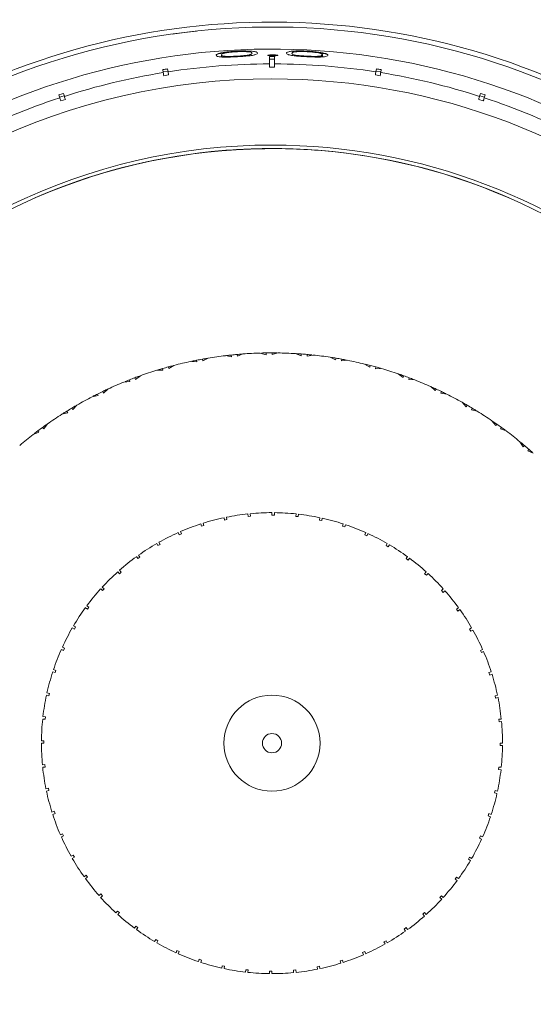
# Model space of a CAD drawing. Header units: inches. Extents: x -4.2 to 22.3, y -10.2 to 17.4.
# Tile 14 of 121: x 5 to 6, y -7.6 to -5.6. Entities that reach past the tile are written whole.
import ezdxf

# ---------------------------------------------------------------- set-up
doc = ezdxf.new("R2010")
doc.units = ezdxf.units.IN
doc.header["$MEASUREMENT"] = 0

msp = doc.modelspace()

# ---------------------------------------------------------------- linework, layer by layer
at = {"color": 7, "linetype": 'Continuous', "lineweight": 15}
for p, q in [((5.3303, -5.6543), (5.3048, -5.6577)), ((5.3303, -5.6543), (5.3549, -5.6515)), ((5.4063, -5.7017), (5.4063, -5.7004)), ((5.4373, -5.7043), (5.4373, -5.7031)), ((5.4641, -5.702), (5.4641, -5.7002)), ((5.5047, -5.7039), (5.5047, -5.7188)), ((5.5147, -5.7089), (5.5047, -5.7089)), ((5.5113, -5.7023), (5.5113, -5.7005)), ((5.5147, -5.7188), (5.5147, -5.7039)), ((5.5815, -5.7042), (5.5815, -5.7031)), ((5.6055, -5.7048), (5.6083, -5.7044)), ((5.6083, -5.7044), (5.6083, -5.7028)), ((5.6131, -5.7017), (5.6131, -5.7004)), ((5.286, -5.7306), (5.2869, -5.7368)), ((5.2968, -5.7352), (5.2958, -5.729)), ((5.5147, -5.7253), (5.5047, -5.7253)), ((5.7236, -5.729), (5.7226, -5.7352)), ((5.7325, -5.7368), (5.7335, -5.7306)), ((5.2966, -5.7339), (5.2867, -5.7355)), ((5.2978, -5.7416), (5.288, -5.7431)), ((5.7315, -5.7431), (5.7216, -5.7416)), ((5.7327, -5.7355), (5.7228, -5.7339)), ((5.0727, -5.7826), (5.0747, -5.7885)), ((5.0838, -5.7842), (5.0743, -5.7873)), ((5.0862, -5.7916), (5.0767, -5.7947)), ((5.0842, -5.7854), (5.0822, -5.7795)), ((5.9428, -5.7947), (5.9333, -5.7916)), ((5.9372, -5.7795), (5.9353, -5.7854)), ((5.9452, -5.7873), (5.9356, -5.7842)), ((5.9448, -5.7885), (5.9467, -5.7826)), ((5.5047, -5.8924), (5.5047, -5.8928)), ((5.5147, -5.8924), (5.5147, -5.8928)), ((5.3849, -5.8988), (5.3849, -5.8992)), ((5.6345, -5.8988), (5.6345, -5.8992)), ((5.0235, -5.9936), (5.0236, -5.994)), ((5.996, -5.9936), (5.9958, -5.994)), ((5.4142, -6.317), (5.4264, -6.3193)), ((5.4263, -6.3157), (5.4264, -6.3193)), ((5.4381, -6.3145), (5.4387, -6.3181)), ((5.4502, -6.3135), (5.4387, -6.3181)), ((5.4858, -6.3117), (5.4977, -6.315)), ((5.4979, -6.3114), (5.4977, -6.315)), ((5.5098, -6.3113), (5.5101, -6.3149)), ((5.522, -6.3114), (5.5101, -6.3149)), ((5.5576, -6.3127), (5.5692, -6.3171)), ((5.5697, -6.3136), (5.5692, -6.3171)), ((5.5815, -6.3145), (5.5815, -6.3181)), ((5.5936, -6.3157), (5.5815, -6.3181)), ((5.3087, -6.337), (5.2982, -6.3435)), ((5.3434, -6.3288), (5.3557, -6.3299)), ((5.3553, -6.3263), (5.3557, -6.3299)), ((5.367, -6.3241), (5.3679, -6.3276)), ((5.3789, -6.3221), (5.3679, -6.3276)), ((5.629, -6.3202), (5.6401, -6.3257)), ((5.641, -6.3221), (5.6401, -6.3257)), ((5.6527, -6.3242), (5.6523, -6.3278)), ((5.6646, -6.3264), (5.6523, -6.3278)), ((5.6994, -6.3341), (5.71, -6.3405)), ((5.7112, -6.3371), (5.71, -6.3405)), ((5.2739, -6.3468), (5.2863, -6.3469)), ((5.2856, -6.3433), (5.2863, -6.3469)), ((5.297, -6.3401), (5.2982, -6.3435)), ((5.7227, -6.3402), (5.7219, -6.3437)), ((5.7343, -6.3435), (5.7219, -6.3437)), ((5.7683, -6.3543), (5.7783, -6.3616)), ((5.2064, -6.371), (5.2187, -6.37)), ((5.2176, -6.3665), (5.2187, -6.37)), ((5.2287, -6.3623), (5.2302, -6.3656)), ((5.2401, -6.3581), (5.2302, -6.3656)), ((5.7798, -6.3583), (5.7783, -6.3616)), ((5.7909, -6.3624), (5.7899, -6.3658)), ((5.8023, -6.3667), (5.7899, -6.3658)), ((5.152, -6.3957), (5.1534, -6.399)), ((5.1627, -6.3905), (5.1645, -6.3936)), ((5.1737, -6.3853), (5.1645, -6.3936)), ((5.8351, -6.3805), (5.8444, -6.3887)), ((5.8462, -6.3855), (5.8444, -6.3887)), ((5.8569, -6.3906), (5.8556, -6.3939)), ((5.8678, -6.3959), (5.8556, -6.3939)), ((5.1412, -6.4012), (5.1534, -6.399)), ((5.8993, -6.4126), (5.9079, -6.4216)), ((5.0791, -6.4371), (5.091, -6.4339)), ((5.0893, -6.4307), (5.091, -6.4339)), ((5.0995, -6.4245), (5.1016, -6.4274)), ((5.11, -6.4183), (5.1016, -6.4274)), ((5.9099, -6.4186), (5.9079, -6.4216)), ((5.9201, -6.4246), (5.9185, -6.4278)), ((5.9305, -6.4309), (5.9185, -6.4278)), ((5.0495, -6.457), (5.0419, -6.4668)), ((5.9604, -6.4503), (5.9681, -6.46)), ((5.9704, -6.4572), (5.9681, -6.46)), ((5.0204, -6.4784), (5.032, -6.4741)), ((5.03, -6.4711), (5.032, -6.4741)), ((5.0396, -6.464), (5.0419, -6.4668)), ((5.98, -6.4642), (5.9781, -6.4672)), ((5.9898, -6.4714), (5.9781, -6.4672)), ((6.0178, -6.4934), (6.0246, -6.5037)), ((6.0271, -6.5012), (6.0246, -6.5037)), ((6.0362, -6.5089), (6.034, -6.5118)), ((6.0452, -6.517), (6.034, -6.5118)), ((5.5097, -6.6438), (5.5097, -6.6388)), ((5.5147, -6.6388), (5.5147, -6.6438)), ((5.3685, -6.6604), (5.37, -6.6651)), ((5.4125, -6.654), (5.4115, -6.6491)), ((5.4125, -6.654), (5.4174, -6.653)), ((5.4164, -6.6481), (5.4174, -6.653)), ((5.4608, -6.6464), (5.4603, -6.6414)), ((5.4608, -6.6464), (5.4658, -6.6458)), ((5.4653, -6.6409), (5.4658, -6.6458)), ((5.5586, -6.6464), (5.5591, -6.6414)), ((5.5586, -6.6464), (5.5636, -6.6469)), ((5.5641, -6.6419), (5.5636, -6.6469)), ((5.6069, -6.654), (5.6079, -6.6491)), ((5.6069, -6.654), (5.6118, -6.6551)), ((5.6128, -6.6502), (5.6118, -6.6551)), ((5.3196, -6.6842), (5.3175, -6.6797)), ((5.3221, -6.6776), (5.3241, -6.6822)), ((5.3652, -6.6667), (5.3637, -6.6619)), ((5.3652, -6.6667), (5.37, -6.6651)), ((5.6542, -6.6667), (5.6557, -6.6619)), ((5.6542, -6.6667), (5.6589, -6.6682)), ((5.6605, -6.6635), (5.6589, -6.6682)), ((5.6999, -6.6842), (5.7019, -6.6797)), ((5.2778, -6.6996), (5.2803, -6.7039)), ((5.3196, -6.6842), (5.3241, -6.6822)), ((5.6999, -6.6842), (5.7044, -6.6863)), ((5.7065, -6.6817), (5.7044, -6.6863)), ((5.276, -6.7064), (5.2735, -6.7021)), ((5.276, -6.7064), (5.2803, -6.7039)), ((5.7435, -6.7064), (5.746, -6.7021)), ((5.7435, -6.7064), (5.7478, -6.7089)), ((5.7503, -6.7046), (5.7478, -6.7089)), ((5.2349, -6.7331), (5.232, -6.729)), ((5.2349, -6.7331), (5.239, -6.7301)), ((5.236, -6.7261), (5.239, -6.7301)), ((5.7845, -6.7331), (5.7874, -6.729)), ((5.7845, -6.7331), (5.7885, -6.736)), ((5.7915, -6.732), (5.7885, -6.736)), ((5.1969, -6.7639), (5.1935, -6.7602)), ((5.1969, -6.7639), (5.2006, -6.7605)), ((5.1973, -6.7568), (5.2006, -6.7605)), ((5.8225, -6.7639), (5.8259, -6.7602)), ((5.8225, -6.7639), (5.8262, -6.7672)), ((5.8296, -6.7635), (5.8262, -6.7672)), ((5.1623, -6.7985), (5.1586, -6.7951)), ((5.1619, -6.7914), (5.1656, -6.7948)), ((5.1623, -6.7985), (5.1656, -6.7948)), ((5.8571, -6.7985), (5.8608, -6.7951)), ((5.8571, -6.7985), (5.8605, -6.8022)), ((5.8642, -6.7989), (5.8605, -6.8022)), ((5.1315, -6.8365), (5.1275, -6.8336)), ((5.1304, -6.8295), (5.1344, -6.8325)), ((5.1315, -6.8365), (5.1344, -6.8325)), ((5.8879, -6.8365), (5.892, -6.8336)), ((5.8879, -6.8365), (5.8909, -6.8406)), ((5.8949, -6.8376), (5.8909, -6.8406)), ((5.1048, -6.8776), (5.1005, -6.8751)), ((5.103, -6.8707), (5.1073, -6.8732)), ((5.1048, -6.8776), (5.1073, -6.8732)), ((5.9146, -6.8776), (5.9189, -6.8751)), ((5.9146, -6.8776), (5.9171, -6.8819)), ((5.9214, -6.8794), (5.9171, -6.8819)), ((5.0826, -6.9212), (5.0781, -6.9191)), ((5.0801, -6.9146), (5.0847, -6.9166)), ((5.0826, -6.9212), (5.0847, -6.9166)), ((5.9368, -6.9212), (5.9414, -6.9191)), ((5.9368, -6.9212), (5.9388, -6.9257)), ((5.9434, -6.9237), (5.9388, -6.9257)), ((5.0619, -6.9605), (5.0666, -6.9621)), ((5.0651, -6.9668), (5.0666, -6.9621)), ((5.0651, -6.9668), (5.0603, -6.9653)), ((5.9543, -6.9668), (5.9591, -6.9653)), ((5.9543, -6.9668), (5.9559, -6.9716)), ((5.9606, -6.9701), (5.9559, -6.9716)), ((5.0524, -7.0141), (5.0475, -7.0131)), ((5.0486, -7.0082), (5.0535, -7.0092)), ((5.0524, -7.0141), (5.0535, -7.0092)), ((5.967, -7.0141), (5.9719, -7.0131)), ((5.967, -7.0141), (5.968, -7.019)), ((5.9729, -7.018), (5.968, -7.019)), ((5.0448, -7.0624), (5.0398, -7.0619)), ((5.0403, -7.0569), (5.0453, -7.0575)), ((5.0448, -7.0624), (5.0453, -7.0575)), ((5.9746, -7.0624), (5.9796, -7.0619)), ((5.9746, -7.0624), (5.9752, -7.0674)), ((5.9801, -7.0669), (5.9752, -7.0674)), ((5.0372, -7.1063), (5.0422, -7.1063)), ((5.0422, -7.1113), (5.0372, -7.1113)), ((5.9772, -7.1113), (5.9822, -7.1113)), ((5.9822, -7.1163), (5.9772, -7.1163)), ((5.0393, -7.1557), (5.0442, -7.1552)), ((5.0448, -7.1602), (5.0398, -7.1607)), ((5.0448, -7.1602), (5.0442, -7.1552)), ((5.9746, -7.1602), (5.9741, -7.1651)), ((5.9746, -7.1602), (5.9796, -7.1607)), ((5.9791, -7.1657), (5.9741, -7.1651)), ((5.0465, -7.2046), (5.0514, -7.2036)), ((5.0524, -7.2085), (5.0514, -7.2036)), ((5.0524, -7.2085), (5.0475, -7.2095)), ((5.967, -7.2085), (5.966, -7.2134)), ((5.9708, -7.2144), (5.966, -7.2134)), ((5.967, -7.2085), (5.9719, -7.2095)), ((5.0588, -7.2526), (5.0635, -7.251)), ((5.0651, -7.2558), (5.0603, -7.2573)), ((5.0651, -7.2558), (5.0635, -7.251)), ((5.9543, -7.2558), (5.9528, -7.2605)), ((5.9575, -7.2621), (5.9528, -7.2605)), ((5.9543, -7.2558), (5.9591, -7.2573)), ((5.0761, -7.2989), (5.0806, -7.2969)), ((5.0826, -7.3015), (5.0781, -7.3035)), ((5.0826, -7.3015), (5.0806, -7.2969)), ((5.9368, -7.3015), (5.9348, -7.306)), ((5.9393, -7.308), (5.9348, -7.306)), ((5.9368, -7.3015), (5.9414, -7.3035)), ((5.098, -7.3432), (5.1023, -7.3407)), ((5.1048, -7.3451), (5.1005, -7.3476)), ((5.1048, -7.3451), (5.1023, -7.3407)), ((5.9146, -7.3451), (5.9121, -7.3494)), ((5.9146, -7.3451), (5.9189, -7.3476)), ((5.9164, -7.3519), (5.9121, -7.3494)), ((5.1245, -7.385), (5.1286, -7.382)), ((5.1315, -7.3861), (5.1275, -7.389)), ((5.1315, -7.3861), (5.1286, -7.382)), ((5.8879, -7.3861), (5.885, -7.3901)), ((5.8879, -7.3861), (5.892, -7.389)), ((5.889, -7.3931), (5.885, -7.3901)), ((5.1552, -7.4237), (5.1589, -7.4204)), ((5.1623, -7.4241), (5.1586, -7.4275)), ((5.1623, -7.4241), (5.1589, -7.4204)), ((5.8571, -7.4241), (5.8538, -7.4278)), ((5.8571, -7.4241), (5.8608, -7.4275)), ((5.8575, -7.4312), (5.8538, -7.4278)), ((5.1898, -7.4591), (5.1932, -7.4554)), ((5.1969, -7.4587), (5.1932, -7.4554)), ((5.1969, -7.4587), (5.1935, -7.4624)), ((5.8225, -7.4587), (5.8188, -7.4621)), ((5.8221, -7.4658), (5.8188, -7.4621)), ((5.8225, -7.4587), (5.8259, -7.4624)), ((5.228, -7.4906), (5.2309, -7.4866)), ((5.2349, -7.4895), (5.2309, -7.4866)), ((5.2349, -7.4895), (5.232, -7.4936)), ((5.7845, -7.4895), (5.7805, -7.4925)), ((5.7834, -7.4965), (5.7805, -7.4925)), ((5.7845, -7.4895), (5.7874, -7.4936)), ((5.2691, -7.518), (5.2716, -7.5137)), ((5.276, -7.5162), (5.2716, -7.5137)), ((5.276, -7.5162), (5.2735, -7.5205)), ((5.7435, -7.5162), (5.7391, -7.5187)), ((5.7416, -7.523), (5.7391, -7.5187)), ((5.7435, -7.5162), (5.746, -7.5205)), ((5.313, -7.5409), (5.315, -7.5364)), ((5.3196, -7.5384), (5.315, -7.5364)), ((5.3196, -7.5384), (5.3175, -7.543)), ((5.6999, -7.5384), (5.6953, -7.5404)), ((5.6973, -7.545), (5.6953, -7.5404)), ((5.6999, -7.5384), (5.7019, -7.543)), ((5.359, -7.5591), (5.3605, -7.5544)), ((5.3652, -7.5559), (5.3605, -7.5544)), ((5.3652, -7.5559), (5.3637, -7.5607)), ((5.4066, -7.5724), (5.4076, -7.5675)), ((5.4125, -7.5686), (5.4076, -7.5675)), ((5.4125, -7.5686), (5.4115, -7.5735)), ((5.6069, -7.5686), (5.602, -7.5696)), ((5.6069, -7.5686), (5.6079, -7.5735)), ((5.6542, -7.5559), (5.6494, -7.5575)), ((5.651, -7.5622), (5.6494, -7.5575)), ((5.6542, -7.5559), (5.6557, -7.5607)), ((5.4554, -7.5807), (5.4559, -7.5757)), ((5.4608, -7.5762), (5.4559, -7.5757)), ((5.4608, -7.5762), (5.4603, -7.5812)), ((5.5047, -7.5838), (5.5047, -7.5788)), ((5.5097, -7.5788), (5.5097, -7.5838)), ((5.5586, -7.5762), (5.5536, -7.5768)), ((5.5541, -7.5817), (5.5536, -7.5768)), ((5.5586, -7.5762), (5.5591, -7.5812)), ((5.6031, -7.5745), (5.602, -7.5696))]:
    msp.add_line(p, q, dxfattribs=at)
for radius in [0.0985, 0.0197]:
    msp.add_circle((5.5097, -7.1113), radius, dxfattribs=at)
for radius, start, end in [(2.63, 303.3735, 224.0523), (1.9375, 94.8853, 145.1147), (1.9375, 34.8853, 85.1147), (1.7505, 95.4034, 144.5966), (1.7505, 35.4034, 84.5966), (1.478, 0, 193.5877), (1.468, 270, 193.5325), (1.4228, 270, 193.377), (1.3925, 90.2057, 98.7943), (1.3925, 81.2057, 89.7943), (1.3925, 99.2057, 107.7943), (1.3925, 72.2057, 80.7943), (1.3925, 108.2057, 116.7943), (1.3925, 63.2057, 71.7943), (1.226, 90, 194.0433), (1.226, 202.791, 90), (1.2185, 202.818, 101.821), (1.2189, 90.2351, 95.8777), (1.2189, 89.7649, 90.2351), (1.2189, 84.1223, 89.7649), (1.2189, 95.8777, 113.5108), (1.2189, 66.4892, 84.1223), (1.2185, 101.821, 194.0163), (0.8, 96.855, 99.4079), (0.8, 95.9858, 96.6817), (0.8, 95.1342, 95.9858), (0.8, 94.4383, 95.1342), (0.8, 91.7121, 94.265), (0.8, 90.8429, 91.5389), (0.8, 89.9914, 90.8429), (0.8, 89.2954, 89.9914), (0.8, 86.5693, 89.1222), (0.8, 85.7001, 86.396), (0.8, 84.8485, 85.7001), (0.8, 84.1526, 84.8485), (0.8, 81.4264, 83.9793), (0.8, 101.9978, 104.5508), (0.8, 101.1286, 101.8246), (0.8, 100.2771, 101.1286), (0.8, 99.5812, 100.2771), (0.8, 80.5572, 81.2531), (0.8, 79.7057, 80.5572), (0.8, 79.0097, 79.7057), (0.8, 76.2835, 78.8365), (0.8, 75.4144, 76.1103), (0.8, 74.5628, 75.4144), (0.8, 107.1407, 109.6936), (0.8, 106.2715, 106.9674), (0.8, 105.4199, 106.2715), (0.8, 104.724, 105.4199), (0.8, 73.8669, 74.5628), (0.8, 71.1407, 73.6936), (0.8, 70.2715, 70.9674), (0.8, 112.2835, 114.8365), (0.8, 111.4144, 112.1103), (0.8, 110.5628, 111.4144), (0.8, 109.8669, 110.5628), (0.8, 69.4199, 70.2715), (0.8, 68.724, 69.4199), (0.8, 65.9978, 68.5508), (0.8, 116.5572, 117.2531), (0.8, 115.7057, 116.5572), (0.8, 115.0097, 115.7057), (0.8, 65.1286, 65.8246), (0.8, 64.2771, 65.1286), (0.8, 63.5812, 64.2771), (0.8, 60.855, 63.4079), (0.8, 117.4264, 119.9793), (0.8, 59.9858, 60.6817), (0.8, 122.5693, 125.1222), (0.8, 121.7001, 122.396), (0.8, 120.8485, 121.7001), (0.8, 120.1526, 120.8485), (0.8, 59.1342, 59.9858), (0.8, 58.4383, 59.1342), (0.8, 55.7121, 58.265), (0.8, 125.2954, 125.9914), (0.8, 54.8429, 55.5389), (0.8, 53.9914, 54.8429), (0.8, 127.7121, 130.265), (0.8, 126.8429, 127.5389), (0.8, 125.9914, 126.8429), (0.8, 53.2954, 53.9914), (0.8, 50.5693, 53.1222), (0.8, 49.7001, 50.396), (0.8, 48.8485, 49.7001), (0.8, 48.1526, 48.8485), (0.4725, 90, 95.3937), (0.4725, 84, 89.3937), (0.4725, 102, 107.3937), (0.4725, 96, 101.3937), (0.4725, 78, 83.3937), (0.4725, 72, 77.3937), (0.4725, 114, 119.3937), (0.4725, 108, 113.3937), (0.4725, 66, 71.3937), (0.4725, 60, 65.3937), (0.4725, 120, 125.3937), (0.4725, 54, 59.3937), (0.4725, 126, 131.3937), (0.4725, 48, 53.3937), (0.4725, 132, 137.3937), (0.4725, 42, 47.3937), (0.4725, 138, 143.3937), (0.4725, 36, 41.3937), (0.4725, 144, 149.3937), (0.4725, 30, 35.3937), (0.4725, 150, 155.3937), (0.4725, 24, 29.3937), (0.4725, 156, 161.3937), (0.4725, 18, 23.3937), (0.4725, 162, 167.3937), (0.4725, 12, 17.3937), (0.4725, 168, 173.3937), (0.4725, 6, 11.3937), (0.4725, 174, 179.3937), (0.4725, 0, 5.3937), (1.478, 203.1108, 0), (0.4725, 180, 185.3937), (0.4725, 354, 359.3937), (0.4725, 186, 191.3937), (0.4725, 348, 353.3937), (0.4725, 192, 197.3937), (0.4725, 342, 347.3937), (0.4725, 198, 203.3937), (0.4725, 336, 341.3937), (0.4725, 204, 209.3937), (0.4725, 330, 335.3937), (0.4725, 210, 215.3937), (0.4725, 324, 329.3937), (0.4725, 216, 221.3937), (0.4725, 318, 323.3937), (0.4725, 222, 227.3937), (0.4725, 312, 317.3937), (0.4725, 228, 233.3937), (0.4725, 306, 311.3937), (0.4725, 234, 239.3937), (0.4725, 300, 305.3937), (0.4725, 240, 245.3937), (0.4725, 294, 299.3937), (0.4725, 246, 251.3937), (0.4725, 288, 293.3937), (0.4725, 252, 257.3937), (0.4725, 282, 287.3937), (0.4725, 258, 263.3937), (0.4725, 264, 269.3937), (0.4725, 270, 275.3937), (0.4725, 276, 281.3937)]:
    msp.add_arc((5.5097, -7.1113), radius, start, end, dxfattribs=at)
at = {"color": 8, "linetype": 'Continuous', "lineweight": 15}
for radius, start, end in [(2.6042, 303.5207, 223.891), (1.3616, 90, 193.1497), (1.3616, 203.6329, 90)]:
    msp.add_arc((5.5097, -7.1113), radius, start, end, dxfattribs=at)
at = {"color": 7, "linetype": 'Continuous', "lineweight": 15}
for centre, major_axis, start_param, end_param in [((5.5097, -7.1222), (0, 1.4183), 6.27966, 6.286711), ((5.5114, -7.122), (-0.2205, 1.3922), 6.279638, 6.286733), ((5.508, -7.122), (0.2205, 1.3922), 6.279638, 6.286733), ((5.513, -7.1216), (-0.4356, 1.3405), 6.279638, 6.286733), ((5.5064, -7.1216), (0.4356, 1.3405), 6.279638, 6.286733)]:
    msp.add_ellipse(centre, major_axis=major_axis, ratio=0.999971, start_param=start_param, end_param=end_param, dxfattribs=at)
for points, knots in [([(5.3951, -5.7013), (5.3955, -5.7002), (5.3959, -5.6986), (5.406, -5.696), (5.4164, -5.6945), (5.4271, -5.6934), (5.4342, -5.693), (5.4369, -5.6928)], [0, 0, 0, 0, 0.421432, 0.60776, 0.756655, 0.90569, 1, 1, 1, 1]), ([(5.3951, -5.7017), (5.3957, -5.7004), (5.3965, -5.6988), (5.4069, -5.6972), (5.4113, -5.6969), (5.4129, -5.6968)], [0, 0, 0, 0, 0.715919, 0.896053, 1, 1, 1, 1]), ([(5.4369, -5.7043), (5.4327, -5.7045), (5.4242, -5.7049), (5.4131, -5.705), (5.4037, -5.7047), (5.3958, -5.7036), (5.3954, -5.7022), (5.3951, -5.7013)], [0, 0, 0, 0, 0.145301, 0.291372, 0.430549, 0.640677, 1, 1, 1, 1]), ([(5.4063, -5.7017), (5.4056, -5.7027), (5.4048, -5.7039), (5.413, -5.7048), (5.414, -5.7049)], [0, 0, 0, 0, 0.879154, 1, 1, 1, 1]), ([(5.4373, -5.6939), (5.4341, -5.6941), (5.4276, -5.6945), (5.4193, -5.6955), (5.4122, -5.6967), (5.4067, -5.6985), (5.4065, -5.6997), (5.4063, -5.7004)], [0, 0, 0, 0, 0.14067, 0.281992, 0.423355, 0.631545, 1, 1, 1, 1]), ([(5.4063, -5.7004), (5.4065, -5.7014), (5.4067, -5.7027), (5.4163, -5.7036), (5.4252, -5.7036), (5.4329, -5.7033), (5.4367, -5.7032), (5.4373, -5.7031)], [0, 0, 0, 0, 0.492988, 0.660496, 0.829474, 0.975104, 1, 1, 1, 1]), ([(5.4369, -5.6928), (5.4413, -5.6926), (5.4502, -5.6923), (5.4616, -5.6925), (5.4713, -5.6932), (5.4792, -5.6947), (5.4797, -5.6961), (5.4801, -5.697)], [0, 0, 0, 0, 0.14959, 0.299859, 0.440798, 0.660656, 1, 1, 1, 1]), ([(5.4801, -5.697), (5.4797, -5.698), (5.4791, -5.6994), (5.4702, -5.7014), (5.46, -5.7027), (5.448, -5.7037), (5.4401, -5.7041), (5.4369, -5.7043)], [0, 0, 0, 0, 0.38125, 0.555518, 0.731165, 0.891605, 1, 1, 1, 1]), ([(5.4688, -5.6973), (5.4687, -5.6968), (5.4684, -5.6958), (5.4646, -5.6946), (5.4579, -5.6938), (5.4494, -5.6935), (5.4419, -5.6937), (5.438, -5.6939), (5.4373, -5.6939)], [0, 0, 0, 0, 0.252946, 0.50746, 0.666689, 0.827456, 0.971159, 1, 1, 1, 1]), ([(5.4373, -5.7031), (5.441, -5.7029), (5.4479, -5.7025), (5.4562, -5.7016), (5.4613, -5.7009), (5.4633, -5.7004), (5.4641, -5.7002)], [0, 0, 0, 0, 0.300711, 0.560546, 0.820025, 1, 1, 1, 1]), ([(5.4641, -5.7002), (5.4649, -5.6999), (5.4666, -5.6994), (5.4684, -5.6984), (5.4687, -5.6977), (5.4688, -5.6973)], [0, 0, 0, 0, 0.250494, 0.501064, 1, 1, 1, 1]), ([(5.5009, -5.7014), (5.501, -5.7013), (5.5013, -5.701), (5.5039, -5.7007), (5.5069, -5.7005), (5.5096, -5.7005), (5.511, -5.7005), (5.5113, -5.7005)], [0, 0, 0, 0, 0.263863, 0.511658, 0.733124, 0.948033, 1, 1, 1, 1]), ([(5.5113, -5.7023), (5.51, -5.7023), (5.5073, -5.7022), (5.5041, -5.702), (5.5019, -5.7018), (5.501, -5.7016), (5.5009, -5.7014), (5.5009, -5.7014)], [0, 0, 0, 0, 0.241398, 0.485748, 0.69487, 0.892086, 1, 1, 1, 1]), ([(5.5113, -5.7005), (5.5127, -5.7005), (5.5153, -5.7005), (5.5186, -5.7007), (5.5209, -5.701), (5.5216, -5.7012), (5.5217, -5.7014), (5.5217, -5.7014)], [0, 0, 0, 0, 0.2437476, 0.4906952, 0.7011297, 0.9228824, 1, 1, 1, 1]), ([(5.5217, -5.7014), (5.5216, -5.7015), (5.5213, -5.7018), (5.5191, -5.702), (5.5162, -5.7022), (5.5134, -5.7023), (5.5118, -5.7023), (5.5113, -5.7023)], [0, 0, 0, 0, 0.240258, 0.4832, 0.700189, 0.915478, 1, 1, 1, 1]), ([(5.5394, -5.697), (5.5397, -5.6959), (5.5401, -5.6944), (5.5502, -5.6928), (5.5606, -5.6923), (5.5713, -5.6923), (5.5784, -5.6926), (5.5812, -5.6927)], [0, 0, 0, 0, 0.421594, 0.607967, 0.756534, 0.905242, 1, 1, 1, 1]), ([(5.5812, -5.7042), (5.5769, -5.704), (5.5684, -5.7035), (5.5573, -5.7025), (5.5479, -5.7013), (5.5401, -5.6994), (5.5396, -5.6979), (5.5394, -5.697)], [0, 0, 0, 0, 0.145116, 0.291011, 0.429849, 0.640052, 1, 1, 1, 1]), ([(5.5815, -5.6939), (5.5783, -5.6938), (5.5719, -5.6935), (5.5635, -5.6937), (5.5564, -5.6942), (5.5509, -5.6954), (5.5507, -5.6965), (5.5506, -5.6973)], [0, 0, 0, 0, 0.140535, 0.281728, 0.422875, 0.631025, 1, 1, 1, 1]), ([(5.5506, -5.6973), (5.5507, -5.6983), (5.551, -5.6996), (5.5606, -5.7014), (5.5694, -5.7023), (5.5771, -5.7029), (5.581, -5.7031), (5.5815, -5.7031)], [0, 0, 0, 0, 0.4931076, 0.6605842, 0.8295399, 0.9749548, 1, 1, 1, 1]), ([(5.5812, -5.6927), (5.5856, -5.693), (5.5944, -5.6936), (5.6058, -5.6949), (5.6155, -5.6966), (5.6234, -5.6989), (5.624, -5.7004), (5.6243, -5.7013)], [0, 0, 0, 0, 0.149741, 0.300153, 0.441371, 0.66137, 1, 1, 1, 1]), ([(5.6243, -5.7013), (5.6239, -5.7023), (5.6233, -5.7036), (5.6144, -5.7047), (5.6042, -5.705), (5.5922, -5.7047), (5.5843, -5.7044), (5.5812, -5.7042)], [0, 0, 0, 0, 0.381105, 0.555654, 0.731586, 0.892198, 1, 1, 1, 1]), ([(5.6131, -5.7004), (5.6129, -5.6999), (5.6126, -5.6989), (5.6088, -5.6973), (5.6021, -5.6958), (5.5936, -5.6947), (5.5861, -5.6941), (5.5822, -5.6939), (5.5815, -5.6939)], [0, 0, 0, 0, 0.252877, 0.507326, 0.666726, 0.827661, 0.971571, 1, 1, 1, 1]), ([(5.5815, -5.7031), (5.5852, -5.7033), (5.5921, -5.7035), (5.6005, -5.7035), (5.6056, -5.7033), (5.6075, -5.703), (5.6083, -5.7028)], [0, 0, 0, 0, 0.30056, 0.560544, 0.820368, 1, 1, 1, 1]), ([(5.6071, -5.697), (5.6104, -5.6973), (5.624, -5.6985), (5.6242, -5.7003), (5.6243, -5.7017)], [0, 0, 0, 0, 0.242246, 1, 1, 1, 1]), ([(5.6083, -5.7028), (5.6092, -5.7027), (5.6108, -5.7023), (5.6127, -5.7016), (5.6129, -5.7009), (5.6131, -5.7004)], [0, 0, 0, 0, 0.2504797, 0.5010356, 1, 1, 1, 1]), ([(5.6083, -5.7044), (5.6099, -5.7039), (5.6128, -5.703), (5.613, -5.7021), (5.6131, -5.7017)], [0, 0, 0, 0, 0.559599, 1, 1, 1, 1]), ([(5.5047, -5.7188), (5.5047, -5.7188), (5.5047, -5.7192), (5.5047, -5.7207), (5.5047, -5.7237), (5.5047, -5.7252), (5.5047, -5.7253)], [0, 0, 0, 0, 0.0151923, 0.6008006, 0.9673179, 1, 1, 1, 1]), ([(5.5147, -5.7253), (5.5147, -5.7252), (5.5147, -5.7229), (5.5147, -5.72), (5.5147, -5.7192), (5.5147, -5.7188)], [0, 0, 0, 0, 0.032685, 0.618346, 1, 1, 1, 1]), ([(5.2869, -5.7368), (5.287, -5.7374), (5.2872, -5.7384), (5.2877, -5.7417), (5.288, -5.7431)], [0, 0, 0, 0, 0.585345, 1, 1, 1, 1]), ([(5.2978, -5.7416), (5.2976, -5.7399), (5.297, -5.7366), (5.2969, -5.7357), (5.2968, -5.7352)], [0, 0, 0, 0, 0.4969276, 1, 1, 1, 1]), ([(5.7226, -5.7352), (5.7225, -5.7358), (5.7223, -5.7368), (5.7218, -5.7402), (5.7216, -5.7416)], [0, 0, 0, 0, 0.585345, 1, 1, 1, 1]), ([(5.7315, -5.7431), (5.7317, -5.7415), (5.7323, -5.7382), (5.7324, -5.7372), (5.7325, -5.7368)], [0, 0, 0, 0, 0.496928, 1, 1, 1, 1]), ([(5.0747, -5.7885), (5.0748, -5.7891), (5.0752, -5.7901), (5.0762, -5.7933), (5.0767, -5.7947)], [0, 0, 0, 0, 0.585345, 1, 1, 1, 1]), ([(5.0862, -5.7916), (5.0856, -5.79), (5.0846, -5.7868), (5.0843, -5.7859), (5.0842, -5.7854)], [0, 0, 0, 0, 0.496901, 1, 1, 1, 1]), ([(5.9353, -5.7854), (5.9351, -5.786), (5.9347, -5.787), (5.9337, -5.7902), (5.9333, -5.7916)], [0, 0, 0, 0, 0.585345, 1, 1, 1, 1]), ([(5.9428, -5.7947), (5.9433, -5.7931), (5.9443, -5.7899), (5.9446, -5.789), (5.9448, -5.7885)], [0, 0, 0, 0, 0.496901, 1, 1, 1, 1]), ([(5.5097, -6.6438), (5.5105, -6.6438), (5.5122, -6.6438), (5.5139, -6.6438), (5.5147, -6.6438)], [0, 0, 0, 0, 0.49353, 1, 1, 1, 1]), ([(5.0422, -7.1113), (5.0422, -7.1105), (5.0422, -7.1088), (5.0422, -7.1071), (5.0422, -7.1063)], [0, 0, 0, 0, 0.49353, 1, 1, 1, 1]), ([(5.9772, -7.1113), (5.9772, -7.1121), (5.9772, -7.1138), (5.9772, -7.1155), (5.9772, -7.1163)], [0, 0, 0, 0, 0.49353, 1, 1, 1, 1]), ([(5.5097, -7.5788), (5.5089, -7.5788), (5.5072, -7.5788), (5.5056, -7.5788), (5.5047, -7.5788)], [0, 0, 0, 0, 0.49353, 1, 1, 1, 1])]:
    msp.add_open_spline(points, degree=3, knots=knots, dxfattribs=at)

doc.saveas('drawing.dxf')
